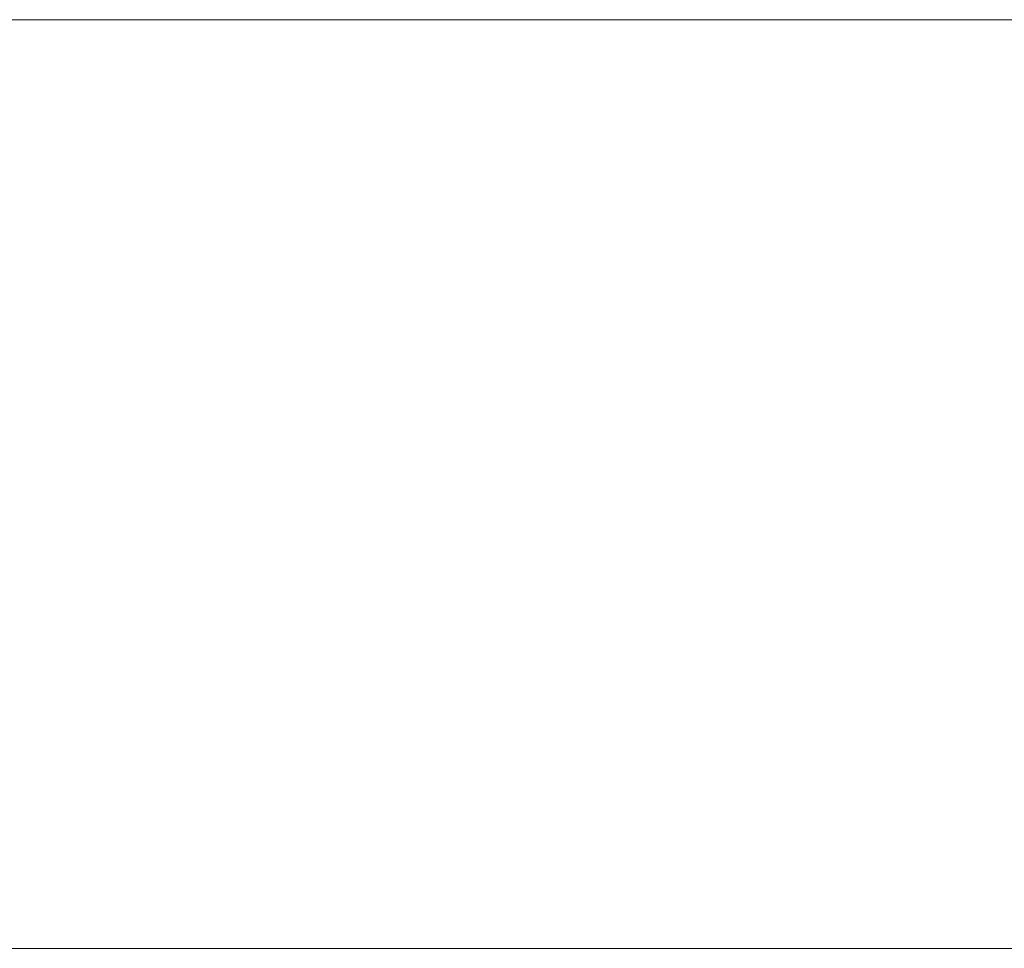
# Model space of a CAD drawing. Header units: millimetres. Extents: x 11 to 55443, y -2 to 19464.
# Tile 67 of 135: x 23414 to 25552, y 16926 to 18944. Entities that reach past the tile are written whole.
import ezdxf

# ---------------------------------------------------------------- set-up
doc = ezdxf.new("R2010")
doc.units = ezdxf.units.MM
doc.header["$MEASUREMENT"] = 0
doc.linetypes.add('Wipeout_Contour', pattern=[1000, 0, -1000])
doc.layers.add('Nowe_A__DACHY', color=7, linetype='Continuous')
doc.layers.add('Nowe_A__DACHY_Nr_pióra__92', color=7, linetype='Continuous', lineweight=13)

# ---------------------------------------------------------------- blocks, each defined once
blk = doc.blocks.new('ElemPrzekroju_39_1', base_point=(7287.1, 10854))
at = {"color": 254, "linetype": 'Wipeout_Contour', "lineweight": 0, "ltscale": 133047.221086}
blk.add_wipeout([(6757.1, 18943.9), (6757.1, 16926.2), (43817.1, 16926.2), (43817.1, 18943.9)], dxfattribs=at).dxf.layer = 'Nowe_A__DACHY'
at = {"layer": 'Nowe_A__DACHY_Nr_pióra__92', "color": 7, "linetype": 'Continuous', "lineweight": 13}
blk.add_line((43817.1, 18943.9), (6757.1, 18943.9), dxfattribs=at)
at = {"color": 254, "linetype": 'Wipeout_Contour', "lineweight": 0, "ltscale": 5226076.326641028}
blk.add_wipeout([(43817.1, 16926.2), (6757.1, 16926.2), (6757.1, 16915.9), (6847.1, 16915.9), (6847.1, 16917.4), (6867.1, 16917.4), (6867.1, 16915.9), (7599.4, 16915.9), (7599.4, 16917.4), (7619.4, 16917.4), (7619.4, 16915.9), (8351.6, 16915.9), (8351.6, 16917.4), (8371.6, 16917.4), (8371.6, 16915.9), (9103.8, 16915.9), (9103.8, 16917.4), (9123.8, 16917.4), (9123.8, 16915.9), (9856, 16915.9), (9856, 16917.4), (9876, 16917.4), (9876, 16915.9), (10608.3, 16915.9), (10608.3, 16917.4), (10628.3, 16917.4), (10628.3, 16915.9), (11360.5, 16915.9), (11360.5, 16917.4), (11380.5, 16917.4), (11380.5, 16915.9), (12112.7, 16915.9), (12112.7, 16917.4), (12132.7, 16917.4), (12132.7, 16915.9), (12864.9, 16915.9), (12864.9, 16917.4), (12884.9, 16917.4), (12884.9, 16915.9), (12973.4, 16915.9), (12973.4, 16918.6), (12976.4, 16918.6), (12976.4, 16915.9), (13042.4, 16915.9), (13042.4, 16917.4), (13207.4, 16917.4), (13207.4, 16915.9), (13818.5, 16915.9), (13818.5, 16917.4), (13838.5, 16917.4), (13838.5, 16915.9), (14572.2, 16915.9), (14572.2, 16917.4), (14592.2, 16917.4), (14592.2, 16915.9), (15325.8, 16915.9), (15325.8, 16917.4), (15345.8, 16917.4), (15345.8, 16915.9), (16079.4, 16915.9), (16079.4, 16917.4), (16099.4, 16917.4), (16099.4, 16915.9), (16833, 16915.9), (16833, 16917.4), (16853, 16917.4), (16853, 16915.9), (17586.6, 16915.9), (17586.6, 16917.4), (17606.6, 16917.4), (17606.6, 16915.9), (18340.2, 16915.9), (18340.2, 16917.4), (18360.2, 16917.4), (18360.2, 16915.9), (19093.8, 16915.9), (19093.8, 16917.4), (19113.8, 16917.4), (19113.8, 16915.9), (19202.3, 16915.9), (19202.3, 16921.6), (19203.8, 16921.6), (19203.8, 16918.9), (25142.3, 16918.9), (25142.3, 16925.1), (25143.8, 16925.1), (25143.8, 16922.4), (25461.3, 16922.4), (25461.3, 16923.9), (25626.3, 16923.9), (25626.3, 16922.4), (31369, 16922.4), (31369, 16925.1), (31372, 16925.1), (31372, 16922.4), (31460.5, 16922.4), (31460.5, 16923.9), (31480.5, 16923.9), (31480.5, 16922.4), (32280.5, 16922.4), (32280.5, 16923.9), (32300.5, 16923.9), (32300.5, 16922.4), (33100.5, 16922.4), (33100.5, 16923.9), (33120.5, 16923.9), (33120.5, 16922.4), (33920.5, 16922.4), (33920.5, 16923.9), (33940.5, 16923.9), (33940.5, 16922.4), (34740.5, 16922.4), (34740.5, 16923.9), (34760.5, 16923.9), (34760.5, 16922.4), (35560.5, 16922.4), (35560.5, 16923.9), (35580.5, 16923.9), (35580.5, 16922.4), (36380.5, 16922.4), (36380.5, 16923.9), (36400.5, 16923.9), (36400.5, 16922.4), (37200.5, 16922.4), (37200.5, 16923.9), (37220.5, 16923.9), (37220.5, 16922.4), (37309, 16922.4), (37309, 16925.1), (37312, 16925.1), (37312, 16922.4), (37378, 16922.4), (37378, 16923.9), (37543, 16923.9), (37543, 16922.4), (38188.8, 16922.4), (38188.8, 16923.9), (38208.8, 16923.9), (38208.8, 16922.4), (38977.1, 16922.4), (38977.1, 16923.9), (38997.1, 16923.9), (38997.1, 16922.4), (39765.5, 16922.4), (39765.5, 16923.9), (39785.5, 16923.9), (39785.5, 16922.4), (40553.8, 16922.4), (40553.8, 16923.9), (40573.8, 16923.9), (40573.8, 16922.4), (41342.1, 16922.4), (41342.1, 16923.9), (41362.1, 16923.9), (41362.1, 16922.4), (42130.5, 16922.4), (42130.5, 16923.9), (42150.5, 16923.9), (42150.5, 16922.4), (42918.8, 16922.4), (42918.8, 16923.9), (42938.8, 16923.9), (42938.8, 16922.4), (43707.1, 16922.4), (43707.1, 16923.9), (43727.1, 16923.9), (43727.1, 16922.4), (43817.1, 16922.4)], dxfattribs=at).dxf.layer = 'Nowe_A__DACHY'
at = {"layer": 'Nowe_A__DACHY_Nr_pióra__92', "color": 7, "linetype": 'Continuous', "lineweight": 13}
blk.add_line((6757.1, 16926.2), (43817.1, 16926.2), dxfattribs=at)

msp = doc.modelspace()

# ---------------------------------------------------------------- block references
at = {"layer": 'Nowe_A__DACHY', "lineweight": 0}
msp.add_blockref('ElemPrzekroju_39_1', (7287.1, 10854), dxfattribs=at)

doc.saveas('drawing.dxf')
